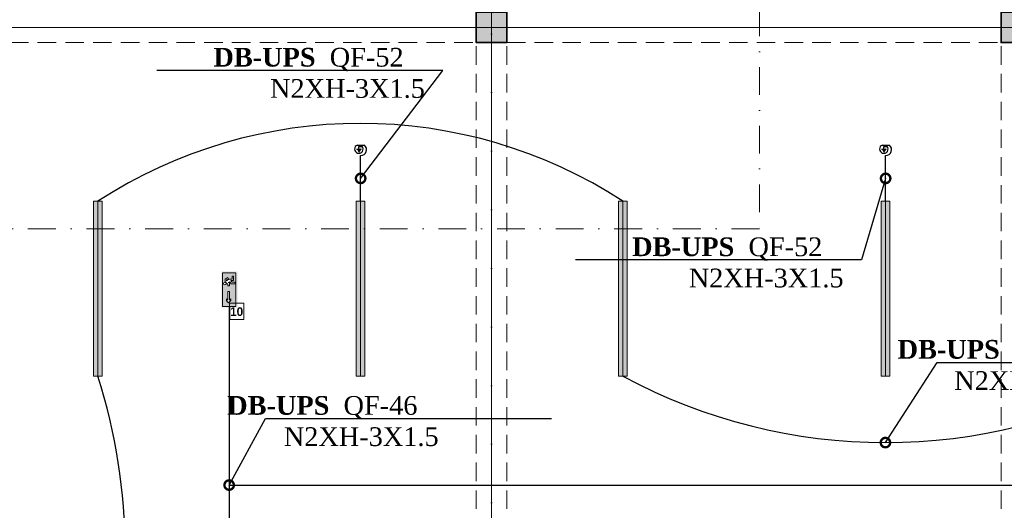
# Model space of a CAD drawing. Header units: inches. Extents: x -101229 to 34922, y -9538 to 27777.
# Tile 43 of 53: x 2374 to 13631, y 6098 to 11710. Entities that reach past the tile are written whole.
import ezdxf
from ezdxf import colors
from ezdxf.entities.mleader import LeaderData, LeaderLine
from ezdxf.enums import TextEntityAlignment as Align
from ezdxf.math import Vec2, Vec3

# ---------------------------------------------------------------- set-up
doc = ezdxf.new("R2010")
doc.units = ezdxf.units.IN
doc.header["$MEASUREMENT"] = 0
doc.set_wipeout_variables(frame=1)
doc.linetypes.add('Dot & Dashed', pattern=[670.277762, 317.5, -176.388889, 0, -176.388874])
doc.linetypes.add('Hidden', pattern=[317.5, 211.666667, -105.833333])
for name, color, linetype in [('- ავარიული განათება', 7, 'Continuous'), ('- განათება', 7, 'Continuous'), ('Marker - Section', 7, 'Continuous'), ('Structural - Bearing', 7, 'Continuous'), ('Structural - Grid', 7, 'Continuous')]:
    doc.layers.add(name, color=color, linetype=linetype)
for name, color, linetype, lineweight, true_color in [('Marker - Section_Pen_No__108', 7, 'Continuous', 13, 0xfd8379), ('Structural - Bearing_Pen_No__102', 7, 'Continuous', 13, 0xcccccc), ('Structural - Bearing_Pen_No__161', 7, 'Continuous', 13, 0x6a6a6a), ('Structural - Bearing_Pen_No__28', 7, 'Continuous', 35, 0xa80f02), ('Structural - Bearing_Pen_No__81', 7, 'Continuous', 20, 0x6a6a6a), ('Structural - Grid_Pen_No__81', 7, 'Continuous', 20, 0x6a6a6a)]:
    doc.layers.add(name, color=color, linetype=linetype, lineweight=lineweight, true_color=true_color)
doc.layers.add('New_Annotation - Text_Pen_No__20', color=1, linetype='Continuous', lineweight=0)
doc.layers.add('Structural - Bearing_Pen_No__20', color=1, linetype='Continuous', lineweight=0)
doc.styles.add('CT', font='ARIALN.TTF', dxfattribs={"height": 200})
doc.styles.add('GENERATED_STYLE_3', font='txt')
doc.styles.add('GENERATED_STYLE_4', font='txt')

# ---------------------------------------------------------------- blocks, each defined once
blk = doc.blocks.new('Column_20', base_point=(-23009, 32663))
at = {"layer": 'Structural - Bearing_Pen_No__161', "linetype": 'Continuous', "lineweight": 0, "true_color": 0x6a6a6a}
blk.add_hatch(color=251, dxfattribs=at).paths.add_polyline_path([(-22834, 32488), (-22834, 32838), (-23184, 32838), (-23184, 32488)])
at = {"layer": 'Structural - Bearing_Pen_No__20', "color": 1, "linetype": 'Continuous', "lineweight": 0}
for p, q in [((-23009, 32743), (-23009, 32918)), ((-23089, 32663), (-23264, 32663)), ((-22929, 32663), (-22754, 32663)), ((-23009, 32583), (-23009, 32408))]:
    blk.add_line(p, q, dxfattribs=at)
blk.add_point((-23009, 32663), dxfattribs=at)
at = {"layer": 'Structural - Bearing_Pen_No__28', "color": 14, "linetype": 'Continuous', "lineweight": 35, "true_color": 0xa80f02, "flags": 128}
blk.add_lwpolyline([(-22834, 32488), (-22834, 32838), (-23184, 32838), (-23184, 32488)], close=True, dxfattribs=at)
blk = doc.blocks.new('Column_24', base_point=(-17009, 32663))
at = {"layer": 'Structural - Bearing_Pen_No__161', "linetype": 'Continuous', "lineweight": 0, "true_color": 0x6a6a6a}
blk.add_hatch(color=251, dxfattribs=at).paths.add_polyline_path([(-16834, 32488), (-16834, 32838), (-17184, 32838), (-17184, 32488)])
at = {"layer": 'Structural - Bearing_Pen_No__20', "color": 1, "linetype": 'Continuous', "lineweight": 0}
for p, q in [((-17009, 32743), (-17009, 32918)), ((-17089, 32663), (-17264, 32663)), ((-16929, 32663), (-16754, 32663)), ((-17009, 32583), (-17009, 32408))]:
    blk.add_line(p, q, dxfattribs=at)
blk.add_point((-17009, 32663), dxfattribs=at)
at = {"layer": 'Structural - Bearing_Pen_No__28', "color": 14, "linetype": 'Continuous', "lineweight": 35, "true_color": 0xa80f02, "flags": 128}
blk.add_lwpolyline([(-16834, 32488), (-16834, 32838), (-17184, 32838), (-17184, 32488)], close=True, dxfattribs=at)
blk = doc.blocks.new('Standard grid marker')
at = {"layer": 'Structural - Grid_Pen_No__81', "color": 251, "linetype": 'Continuous', "lineweight": 20, "true_color": 0x6a6a6a}
blk.add_line((1000, 0), (51328, 0), dxfattribs=at)
at = {"layer": 'Structural - Grid_Pen_No__81', "color": 251, "lineweight": 20, "true_color": 0x6a6a6a, "style": 'GENERATED_STYLE_3'}
for tag, p in [('AC_MarkerText_1_0', (-100, -144)), ('AC_MarkerText_1_1', (52428, -144))]:
    blk.add_attdef(tag, text='', height=100, rotation=180, dxfattribs=at).set_placement(p, align=Align.TOP_CENTER)
blk = doc.blocks.new('Standard grid marker_2')
at = {"layer": 'Structural - Grid_Pen_No__81', "color": 251, "linetype": 'Continuous', "lineweight": 20, "true_color": 0x6a6a6a}
blk.add_line((1000, 0), (27735, 0), dxfattribs=at)
at = {"layer": 'Structural - Grid_Pen_No__81', "color": 251, "lineweight": 20, "true_color": 0x6a6a6a, "style": 'GENERATED_STYLE_3'}
for tag, p in [('AC_MarkerText_1_0', (-2, -47)), ('AC_MarkerText_1_1', (28933, -47))]:
    blk.add_attdef(tag, text='', height=100, rotation=270, dxfattribs=at).set_placement(p, align=Align.TOP_CENTER)
blk = doc.blocks.new('Beam_4', base_point=(-17009, 14663))
at = {"layer": 'Structural - Bearing_Pen_No__102', "color": 254, "linetype": 'Hidden', "lineweight": 13, "true_color": 0xcccccc}
blk.add_line((-17184, 26838), (-17184, 32488), dxfattribs=at)
blk = doc.blocks.new('Beam_5', base_point=(-23009, 14663))
at = {"layer": 'Structural - Bearing_Pen_No__102', "color": 254, "linetype": 'Hidden', "lineweight": 13, "true_color": 0xcccccc}
for p, q in [((-23184, 26838), (-23184, 32488)), ((-22834, 26838), (-22834, 32488))]:
    blk.add_line(p, q, dxfattribs=at)
at = {"layer": 'Structural - Bearing_Pen_No__81', "color": 251, "linetype": 'Dot & Dashed', "lineweight": 20, "true_color": 0x6a6a6a}
blk.add_line((-23009, 14663), (-23009, 39096), dxfattribs=at)
blk = doc.blocks.new('Beam_13', base_point=(-47009, 32663))
at = {"layer": 'Structural - Bearing_Pen_No__102', "color": 254, "linetype": 'Hidden', "lineweight": 13, "true_color": 0xcccccc}
for p, q in [((-28834, 32488), (-23184, 32488)), ((-22834, 32488), (-17184, 32488))]:
    blk.add_line(p, q, dxfattribs=at)
at = {"layer": 'Structural - Bearing_Pen_No__81', "color": 251, "linetype": 'Dot & Dashed', "lineweight": 20, "true_color": 0x6a6a6a}
blk.add_line((-47009, 32663), (991, 32663), dxfattribs=at)
blk = doc.blocks.new('Cutting Plane_2', base_point=(3944, 35559))
at = {"layer": 'Marker - Section_Pen_No__108', "color": 11, "linetype": 'Dot & Dashed', "lineweight": 13, "true_color": 0xfd8379}
for p, q in [((-19947, 35559), (-19947, 30357)), ((-19947, 30357), (-47934, 30357))]:
    blk.add_line(p, q, dxfattribs=at)
blk = doc.blocks.new('მოძრაობის დეტექტორი')
at = {"layer": '- განათება'}
h = blk.add_hatch(color=6, dxfattribs=at)
h.dxf.hatch_style = 1
h.paths.add_polyline_path([(-100, -1), (1, -123), (100, 1)])
at = {"layer": '- განათება', "color": 6}
for p, q in [((-100, -1), (100, 1)), ((-58, 165), (233, 165)), ((0, 106), (143, 106)), ((1, -123), (100, 1))]:
    blk.add_line(p, q, dxfattribs=at)
blk.add_lwpolyline([(0, 0), (0, 106)], dxfattribs=at)
for centre, radius, start, end in [((3, 0), 176, 110.3272, 37.1447), ((77, -23), 245, 270.0765, 50.2358)]:
    blk.add_arc(centre, radius, start, end, dxfattribs=at)
blk = doc.blocks.new('მოძრაობის დედექტორი')
at = {"layer": '- განათება', "color": 6}
blk.add_blockref('მოძრაობის დეტექტორი', (0, 0), dxfattribs=at)
blk = doc.blocks.new('_DotSmall')
at = {"color": 0, "linetype": 'ByBlock', "const_width": 0.5}
blk.add_lwpolyline([(-0.0625, 0, 1), (0.0625, 0, 1)], format="xyb", close=True, dxfattribs=at)
blk = doc.blocks.new('ექსიტიი')
at = {"layer": '- ავარიული განათება', "linetype": 'Continuous', "lineweight": 35}
h = blk.add_hatch(color=7, dxfattribs=at)
h.paths.add_polyline_path([(-16445, -14820), (-15391, -14820), (-15391, -14349), (-16445, -14349)])
h.paths.add_polyline_path([(-15397, -14813), (-16438, -14813), (-16438, -14356), (-15397, -14356)], flags=0)
at = {"layer": '- ავარიული განათება', "transparency": 33554687}
h = blk.add_hatch(color=3, dxfattribs=at)
h.dxf.hatch_style = 1
h.paths.add_polyline_path([(-16408, -14386), (-16408, -14785), (-15428, -14785), (-15428, -14386)])
h.paths.add_polyline_path([(-15863, -14548), (-15610, -14548), (-15650, -14505), (-15594, -14505), (-15534, -14570), (-15597, -14635), (-15652, -14635), (-15611, -14593), (-15863, -14593)], flags=16)
h.paths.add_polyline_path([(-16057, -14458, -1), (-16132, -14458, -1)], flags=16)
h.paths.add_polyline_path([(-16029, -14548), (-16029, -14593), (-16141, -14593), (-16150, -14610), (-16089, -14647), (-16089, -14758), (-16133, -14758), (-16133, -14671), (-16181, -14638), (-16181, -14712), (-16310, -14712), (-16310, -14670), (-16225, -14670), (-16225, -14570), (-16268, -14545), (-16223, -14469), (-16142, -14469, 0.505536), (-16092, -14503), (-16092, -14548)], flags=16)
at = {"layer": '- ავარიული განათება', "color": 7, "linetype": 'Continuous', "lineweight": 13}
for p, q in [((-15428, -14386), (-16408, -14386)), ((-16408, -14386), (-16408, -14785)), ((-15428, -14785), (-15428, -14386)), ((-16225, -14670), (-16310, -14670)), ((-16310, -14670), (-16310, -14712)), ((-16223, -14469), (-16268, -14545)), ((-16268, -14545), (-16233, -14565)), ((-16233, -14565), (-16200, -14503)), ((-16180, -14509), (-16225, -14592)), ((-16225, -14592), (-16225, -14670)), ((-16142, -14469), (-16223, -14469)), ((-16200, -14503), (-16180, -14509)), ((-16181, -14712), (-16181, -14638)), ((-16181, -14638), (-16133, -14671)), ((-16150, -14610), (-16126, -14561)), ((-16089, -14647), (-16150, -14610)), ((-16133, -14671), (-16133, -14758)), ((-16126, -14561), (-16126, -14593)), ((-16126, -14593), (-16029, -14593)), ((-16092, -14548), (-16092, -14503)), ((-16029, -14548), (-16092, -14548)), ((-16089, -14758), (-16089, -14647)), ((-16029, -14593), (-16029, -14548)), ((-15610, -14548), (-15863, -14548)), ((-15863, -14548), (-15863, -14593)), ((-15863, -14593), (-15611, -14593)), ((-15611, -14593), (-15652, -14635)), ((-15652, -14635), (-15597, -14635)), ((-15594, -14505), (-15650, -14505)), ((-15650, -14505), (-15610, -14548)), ((-15597, -14635), (-15534, -14570)), ((-15534, -14570), (-15594, -14505)), ((-16408, -14785), (-15428, -14785)), ((-16310, -14712), (-16181, -14712)), ((-16133, -14758), (-16089, -14758))]:
    blk.add_line(p, q, dxfattribs=at)
for centre, start, end in [((-16104, -14468), 181.7955, 289.0684), ((-16094, -14458), 360, 180), ((-16094, -14458), 180, 0)]:
    blk.add_arc(centre, 37.2, start, end, dxfattribs=at)

msp = doc.modelspace()

# ---------------------------------------------------------------- linework, layer by layer
at = {"layer": '- განათება', "color": 1}
for centre, radius, start, end in [((-3004.97021, 5635.39278), 6583.98326, 342.333245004, 17.666754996), ((12271.94198, 13174.31423), 6301.38832, 241.558073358, 298.441926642)]:
    msp.add_arc(centre, radius, start, end, dxfattribs=at)

# ---------------------------------------------------------------- block references
at = {"layer": 'Structural - Bearing', "color": 254, "lineweight": 13, "true_color": 0xcccccc}
for name, p in [('Beam_5', (7768.71602, -6377.71606)), ('Beam_4', (13768.71602, -6377.71606)), ('Beam_13', (-16231.28398, 11622.28394))]:
    msp.add_blockref(name, p, dxfattribs=at)
at = {"layer": 'Structural - Bearing', "color": 14, "lineweight": 35, "true_color": 0xa80f02}
for name, p in [('Column_20', (7768.71602, 11622.28394)), ('Column_24', (13768.71602, 11622.28394))]:
    msp.add_blockref(name, p, dxfattribs=at)
at = {"layer": 'Structural - Grid', "color": 8, "linetype": 'Continuous', "lineweight": 15, "zscale": 1000}
for name, p, rotation in [('Standard grid marker_2', (7768.71602, -9337.64184), 90), ('Standard grid marker', (34721.7883, 11622.28394), 180)]:
    msp.add_blockref(name, p, dxfattribs=dict(at, rotation=rotation))

# ---------------------------------------------------------------- leaders
at = {"layer": '- ავარიული განათება', "color": 7}
ml = msp.add_multileader_mtext('Standard', dxfattribs=at)
ml.set_content('\\pxt14;{\\fSylfaen|b1|i0|c0|p18;DB-UPS  \\fSylfaen|b0|i0|c0|p18;\\C1;QF-46            \\C7;N2XH-3X1.5}', color=7, style='CT')
ml.set_leader_properties()
ml.set_arrow_properties(name='DOTSMALL')
ml.build(insert=Vec2(0, 0))
ml.multileader.update_dxf_attribs({"has_dogleg": 0, "text_left_attachment_type": 6, "text_right_attachment_type": 6, "dogleg_length": 9, "arrow_head_size": 215.76216})
ctx = ml.context
ctx.base_point, ctx.char_height, ctx.arrow_head_size, ctx.landing_gap_size, ctx.plane_origin = Vec3(5185.74701, 7148.08909), 214.216008, 215.76216, 71.92072, Vec3(-11881.14535, -15283.91069)
ctx.left_attachment, ctx.right_attachment, ctx.text_align_type = 6, 6, 1
notes = []
notes.append((ctx, [(1, (1, 1, 0), (5176.74701, 7148.08909), (1, 0), 9, [(2, [(4768.71602, 6386.88071)], 0, [])])]))
ctx.mtext.insert, ctx.mtext.width, ctx.mtext.defined_height, ctx.mtext.alignment, ctx.mtext.flow_direction = Vec3(6278.92234, 7405.1483), 3165.613385, 305.10903, 2, 5
at = {"layer": '- განათება', "color": 7}
ml = msp.add_multileader_mtext('Standard', dxfattribs=at)
ml.set_content('\\pxt14;{\\fSylfaen|b1|i0|c0|p18;DB-UPS  \\fSylfaen|b0|i0|c0|p18;\\C1;QF-51            \\C7;N2XH-3X1.5}', color=7, style='CT')
ml.set_leader_properties()
ml.set_arrow_properties(name='DOTSMALL')
ml.build(insert=Vec2(0, 0))
ml.multileader.update_dxf_attribs({"has_dogleg": 0, "text_left_attachment_type": 6, "text_right_attachment_type": 6, "dogleg_length": 9, "arrow_head_size": 215.76216})
ctx = ml.context
ctx.base_point, ctx.char_height, ctx.arrow_head_size, ctx.landing_gap_size, ctx.plane_origin = Vec3(12863.57861, 7789.47468), 214.216008, 215.76216, 71.92072, Vec3(-4759.48948, -13217.18365)
ctx.left_attachment, ctx.right_attachment, ctx.text_align_type = 6, 6, 1
notes.append((ctx, [(1, (1, 1, 0), (12854.57861, 7789.47468), (1, 0), 9, [(2, [(12271.94198, 6872.92591)], 0, [])])]))
ctx.mtext.insert, ctx.mtext.width, ctx.mtext.defined_height, ctx.mtext.alignment, ctx.mtext.flow_direction = Vec3(13943.71602, 8046.53389), 3165.613385, 305.10903, 2, 5
for ctx, leaders in notes:
    for number, flags, end, landing, length, lines in leaders:
        leader = LeaderData()
        leader.index, (leader.has_last_leader_line, leader.has_dogleg_vector, leader.attachment_direction) = number, flags
        leader.last_leader_point, leader.dogleg_vector, leader.dogleg_length = Vec3(end), Vec3(landing), length
        for number, points, colour, breaks in lines:
            line = LeaderLine()
            line.index, line.vertices, line.color, line.breaks = number, Vec3.list(points), colors.encode_raw_color(colour), breaks
            leader.lines.append(line)
        ctx.leaders.append(leader)

# ---------------------------------------------------------------- wipeouts: each hides what was drawn before it
at = {"color": 1, "linetype": 'Continuous', "lineweight": 0, "ltscale": 196019.703675}
msp.add_wipeout([(4772.63386, 8280.80982), (4935.97986, 8280.80982), (4935.97986, 8465.65882), (4772.63386, 8465.65882)], dxfattribs=at).dxf.layer = 'New_Annotation - Text_Pen_No__20'

# ---------------------------------------------------------------- next in the draw order: linework, layer by layer
at = {"layer": '- ავარიული განათება', "color": 3}
for points in [[(4768.71602, 6386.88071), (22768.71602, 6386.88071), (22768.71602, 8544.30312)], [(4768.71602, 8430.50283), (4768.71602, 2470.11968)]]:
    msp.add_lwpolyline(points, dxfattribs=at)
at = {"layer": 'New_Annotation - Text_Pen_No__20', "color": 1, "linetype": 'Continuous', "lineweight": 0, "flags": 128}
msp.add_lwpolyline([(4772.63386, 8280.80982), (4935.97986, 8280.80982), (4935.97986, 8465.65882), (4772.63386, 8465.65882), (4772.63386, 8280.80982)], close=True, dxfattribs=at)

# ---------------------------------------------------------------- next in the draw order: block references
at = {"layer": '- ავარიული განათება', "xscale": -0.3911874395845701, "yscale": 0.3911874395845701, "zscale": 0.3911874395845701, "rotation": 90}
msp.add_blockref('ექსიტიი', (-936.90753, 2395.40591), dxfattribs=at)
at = {"layer": 'Marker - Section', "color": 11, "lineweight": 13, "true_color": 0xfd8379}
msp.add_blockref('Cutting Plane_2', (34721.7883, 14518.59888), dxfattribs=at)

# ---------------------------------------------------------------- next in the draw order: texts
at = {"layer": 'New_Annotation - Text_Pen_No__20', "color": 1, "linetype": 'Continuous', "lineweight": 0, "insert": (4854.30686, 8420.73761), "char_height": 100, "attachment_point": 2, "style": 'GENERATED_STYLE_4'}
msp.add_mtext('\\A1;{\\pqc;\\fBOG 2018|b1|i0|c0|p0;\\W1.000000;1\\fBOG 2018|b1|i0|c0|p0;\\W1.000000;0}', dxfattribs=at)

# ---------------------------------------------------------------- next in the draw order: hatches: boundary and pattern name
at = {"layer": '- განათება', "linetype": 'Continuous', "lineweight": 0, "true_color": 0xbfbf00}
for points in [[(3218.49746, 9633.50161), (3318.49746, 9633.50161), (3318.49746, 7633.50161), (3218.49746, 7633.50161)], [(6220.79381, 9633.50161), (6320.79381, 9633.50161), (6320.79381, 7633.50161), (6220.79381, 7633.50161)], [(9220.79381, 9633.50161), (9320.79381, 9633.50161), (9320.79381, 7633.50161), (9220.79381, 7633.50161)], [(12223.09016, 9633.50161), (12323.09016, 9633.50161), (12323.09016, 7633.50161), (12223.09016, 7633.50161)]]:
    msp.add_hatch(color=52, dxfattribs=at).paths.add_polyline_path(points)

# ---------------------------------------------------------------- next in the draw order: linework, layer by layer
at = {"layer": '- განათება', "color": 7, "linetype": 'Continuous', "lineweight": 13}
for p, q in [((3268.49746, 9633.50161), (3268.49746, 7633.50161)), ((6270.79381, 9633.50161), (6270.79381, 7633.50161)), ((9270.79381, 9633.50161), (9270.79381, 7633.50161)), ((12273.09016, 9633.50161), (12273.09016, 7633.50161))]:
    msp.add_line(p, q, dxfattribs=at)
at = {"layer": '- განათება', "color": 1}
for points in [[(6272.12553, 9633.50161), (6272.12553, 10156.28395)], [(12274.42188, 9633.50161), (12274.42188, 10156.28395)]]:
    msp.add_lwpolyline(points, dxfattribs=at)
at = {"layer": '- განათება', "color": 8, "linetype": 'Continuous', "lineweight": 15, "flags": 128}
for points in [[(3218.49746, 9633.50161), (3318.49746, 9633.50161), (3318.49746, 7633.50161), (3218.49746, 7633.50161)], [(6220.79381, 9633.50161), (6320.79381, 9633.50161), (6320.79381, 7633.50161), (6220.79381, 7633.50161)], [(9220.79381, 9633.50161), (9320.79381, 9633.50161), (9320.79381, 7633.50161), (9220.79381, 7633.50161)], [(12223.09016, 9633.50161), (12323.09016, 9633.50161), (12323.09016, 7633.50161), (12223.09016, 7633.50161)]]:
    msp.add_lwpolyline(points, close=True, dxfattribs=at)
at = {"layer": '- განათება', "color": 1}
msp.add_arc((6269.64564, 5018.85485), 5504.71208, 56.961926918, 123.038073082, dxfattribs=at)

# ---------------------------------------------------------------- next in the draw order: block references
at = {"layer": '- განათება', "color": 6, "xscale": 0.2773570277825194, "yscale": 0.2773570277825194, "zscale": 0.2773570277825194}
for p in [(6250.70642, 10230.58846), (12253.00277, 10230.58846)]:
    msp.add_blockref('მოძრაობის დედექტორი', p, dxfattribs=at)

# ---------------------------------------------------------------- next in the draw order: leaders
at = {"layer": '- განათება', "color": 7}
ml = msp.add_multileader_mtext('Standard', dxfattribs=at)
ml.set_content('\\pxt14;{\\fSylfaen|b1|i0|c0|p18;DB-UPS  \\fSylfaen|b0|i0|c0|p18;\\C1;QF-52            \\C7;N2XH-3X1.5}', color=7, style='CT')
ml.set_leader_properties()
ml.set_arrow_properties(name='DOTSMALL')
ml.build(insert=Vec2(0, 0))
ml.multileader.update_dxf_attribs({"has_dogleg": 0, "text_left_attachment_type": 6, "text_right_attachment_type": 6, "dogleg_length": 9, "arrow_head_size": 215.76216})
ctx = ml.context
ctx.base_point, ctx.char_height, ctx.arrow_head_size, ctx.landing_gap_size, ctx.plane_origin = Vec3(5031.99119, 11130.46244), 214.216008, 215.76216, 71.92072, Vec3(-13689.17049, -11501.26806)
ctx.left_attachment, ctx.right_attachment, ctx.text_align_type = 6, 6, 1
notes = []
notes.append((ctx, [(0, (1, 1, 0), (7219.30686, 11130.46244), (-1, 0), 9, [(2, [(6272.12553, 9894.89278)], 0, [])])]))
ctx.mtext.insert, ctx.mtext.width, ctx.mtext.defined_height, ctx.mtext.alignment, ctx.mtext.flow_direction = Vec3(6121.14903, 11387.52165), 3165.613385, 305.10903, 2, 5
ml = msp.add_multileader_mtext('Standard', dxfattribs=at)
ml.set_content('\\pxt14;{\\fSylfaen|b1|i0|c0|p18;DB-UPS  \\fSylfaen|b0|i0|c0|p18;\\C1;QF-52            \\C7;N2XH-3X1.5}', color=7, style='CT')
ml.set_leader_properties()
ml.set_arrow_properties(name='DOTSMALL')
ml.build(insert=Vec2(0, 0))
ml.multileader.update_dxf_attribs({"has_dogleg": 0, "text_left_attachment_type": 6, "text_right_attachment_type": 6, "dogleg_length": 9, "arrow_head_size": 215.76216})
ctx = ml.context
ctx.base_point, ctx.char_height, ctx.arrow_head_size, ctx.landing_gap_size, ctx.plane_origin = Vec3(9819.54577, 8962.55344), 214.216008, 215.76216, 71.92072, Vec3(-7686.87414, -11501.26806)
ctx.left_attachment, ctx.right_attachment, ctx.text_align_type = 6, 6, 1
notes.append((ctx, [(0, (1, 1, 0), (12006.86144, 8962.55344), (-1, 0), 9, [(2, [(12274.42188, 9894.89278)], 0, [])])]))
ctx.mtext.insert, ctx.mtext.width, ctx.mtext.defined_height, ctx.mtext.alignment, ctx.mtext.flow_direction = Vec3(10908.70361, 9219.61265), 3165.613385, 305.10903, 2, 5
for ctx, leaders in notes:
    for number, flags, end, landing, length, lines in leaders:
        leader = LeaderData()
        leader.index, (leader.has_last_leader_line, leader.has_dogleg_vector, leader.attachment_direction) = number, flags
        leader.last_leader_point, leader.dogleg_vector, leader.dogleg_length = Vec3(end), Vec3(landing), length
        for number, points, colour, breaks in lines:
            line = LeaderLine()
            line.index, line.vertices, line.color, line.breaks = number, Vec3.list(points), colors.encode_raw_color(colour), breaks
            leader.lines.append(line)
        ctx.leaders.append(leader)

doc.saveas('drawing.dxf')
